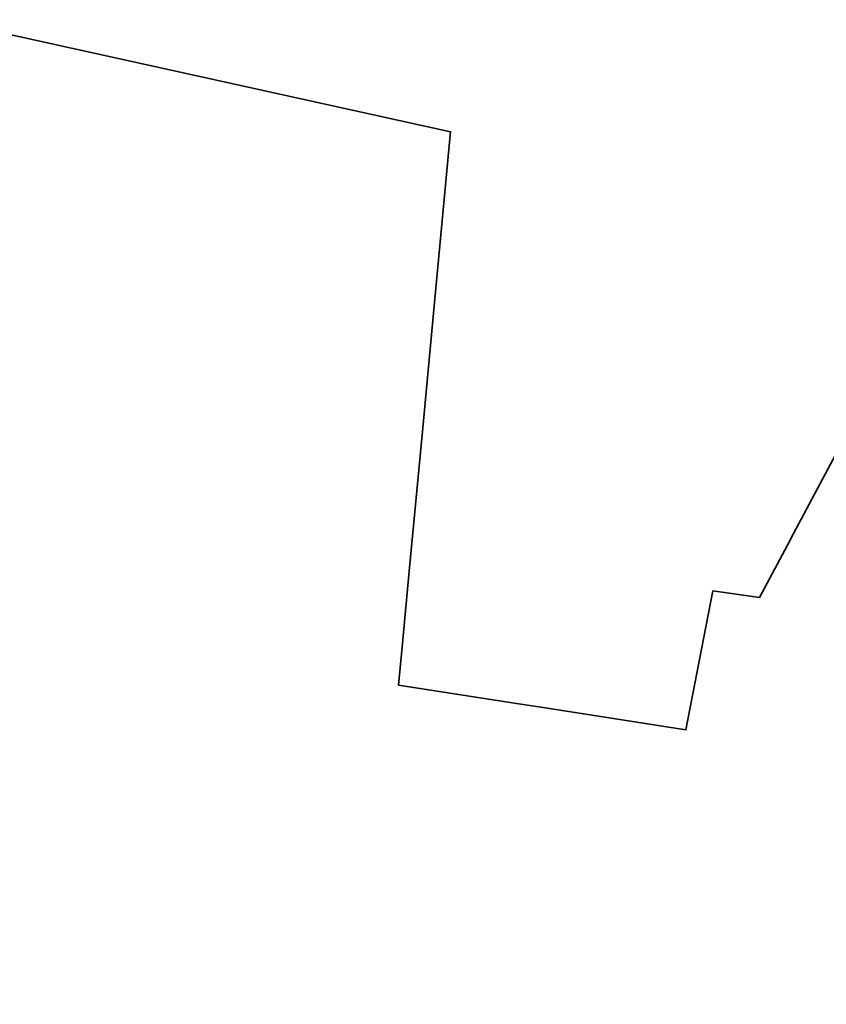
# Model space of a CAD drawing. Header units: metres. Extents: x 5548743 to 5556416, y 5707500 to 5714000.
# Tile 103 of 203: x 5552408 to 5552634, y 5711502 to 5711778. Entities that reach past the tile are written whole.
import ezdxf

# ---------------------------------------------------------------- set-up
doc = ezdxf.new("R2010")
doc.units = ezdxf.units.M
doc.header["$MEASUREMENT"] = 0
doc.linetypes.add('1.5_0.75', pattern=[2.25, 1.5, -0.75])
doc.linetypes.add('219-1000', pattern=[0])
for name, color, linetype in [('216-obręb ewidencyjny', 7, 'CONTINUOUS'), ('218-kontur użytku gruntowego', 7, 'CONTINUOUS'), ('219-działka ewidencyjna', 7, 'CONTINUOUS')]:
    doc.layers.add(name, color=color, linetype=linetype)

msp = doc.modelspace()

# ---------------------------------------------------------------- linework, layer by layer
at = {"layer": '216-obręb ewidencyjny', "color": 4, "linetype": 'Continuous', "lineweight": 35, "flags": 128}
for points in [[(5552679.16, 5711442.78), (5552714.87, 5711541.1), (5552730.31, 5711588.98), (5552748.08, 5711631.97), (5552646.36, 5711658.41), (5552638.8, 5711660.44), (5552624.64, 5711633.81), (5552623.01, 5711630.74), (5552615.25, 5711616.16), (5552602.2, 5711617.95), (5552594.64, 5711579.05), (5552553.44, 5711585.49), (5552548.45, 5711586.27), (5552514.23, 5711591.62), (5552515.33, 5711603.25), (5552517.25, 5711623.5), (5552520.9, 5711662.6), (5552524.28, 5711698.67), (5552528.39, 5711742.51), (5552528.77, 5711746.49), (5552386.72, 5711777.83)], [(5552386.72, 5711777.83), (5552528.77, 5711746.49), (5552528.39, 5711742.51), (5552524.28, 5711698.67), (5552520.9, 5711662.6), (5552517.25, 5711623.5), (5552515.33, 5711603.25), (5552514.23, 5711591.62), (5552548.45, 5711586.27), (5552553.44, 5711585.49), (5552594.64, 5711579.05), (5552602.2, 5711617.95), (5552615.25, 5711616.16), (5552623.01, 5711630.74), (5552624.64, 5711633.81), (5552638.8, 5711660.44), (5552646.36, 5711658.41), (5552748.08, 5711631.97), (5552730.31, 5711588.98), (5552714.87, 5711541.1), (5552679.16, 5711442.78)]]:
    msp.add_lwpolyline(points, dxfattribs=at)
at = {"layer": '218-kontur użytku gruntowego', "color": 70, "linetype": '1.5_0.75', "lineweight": 18, "flags": 128}
for points in [[(5552528.77, 5711746.49), (5552386.72, 5711777.83)], [(5552528.39, 5711742.51), (5552528.77, 5711746.49)], [(5552524.28, 5711698.67), (5552528.39, 5711742.51)], [(5552520.9, 5711662.6), (5552524.28, 5711698.67)], [(5552517.25, 5711623.5), (5552520.9, 5711662.6)], [(5552638.8, 5711660.44), (5552624.64, 5711633.81)], [(5552624.64, 5711633.81), (5552623.01, 5711630.74)], [(5552623.01, 5711630.74), (5552615.25, 5711616.16)], [(5552515.33, 5711603.25), (5552517.25, 5711623.5)], [(5552602.2, 5711617.95), (5552594.64, 5711579.05)], [(5552615.25, 5711616.16), (5552602.2, 5711617.95)], [(5552514.23, 5711591.62), (5552515.33, 5711603.25)], [(5552548.45, 5711586.27), (5552514.23, 5711591.62)], [(5552553.44, 5711585.49), (5552548.45, 5711586.27)], [(5552594.64, 5711579.05), (5552553.44, 5711585.49)]]:
    msp.add_lwpolyline(points, dxfattribs=at)
at = {"layer": '219-działka ewidencyjna', "color": 94, "linetype": '219-1000', "lineweight": 30, "flags": 128}
for points in [[(5552386.72, 5711777.83), (5552528.77, 5711746.49)], [(5552528.77, 5711746.49), (5552528.39, 5711742.51)], [(5552528.39, 5711742.51), (5552524.28, 5711698.67)], [(5552524.28, 5711698.67), (5552520.9, 5711662.6)], [(5552520.9, 5711662.6), (5552517.25, 5711623.5)], [(5552638.8, 5711660.44), (5552624.64, 5711633.81)], [(5552624.64, 5711633.81), (5552623.01, 5711630.74)], [(5552623.01, 5711630.74), (5552615.25, 5711616.16)], [(5552517.25, 5711623.5), (5552515.33, 5711603.25)], [(5552602.2, 5711617.95), (5552594.64, 5711579.05)], [(5552602.2, 5711617.95), (5552615.25, 5711616.16)], [(5552515.33, 5711603.25), (5552514.23, 5711591.62)], [(5552514.23, 5711591.62), (5552548.45, 5711586.27)], [(5552548.45, 5711586.27), (5552553.44, 5711585.49)], [(5552553.44, 5711585.49), (5552594.64, 5711579.05)]]:
    msp.add_lwpolyline(points, dxfattribs=at)

doc.saveas('drawing.dxf')
